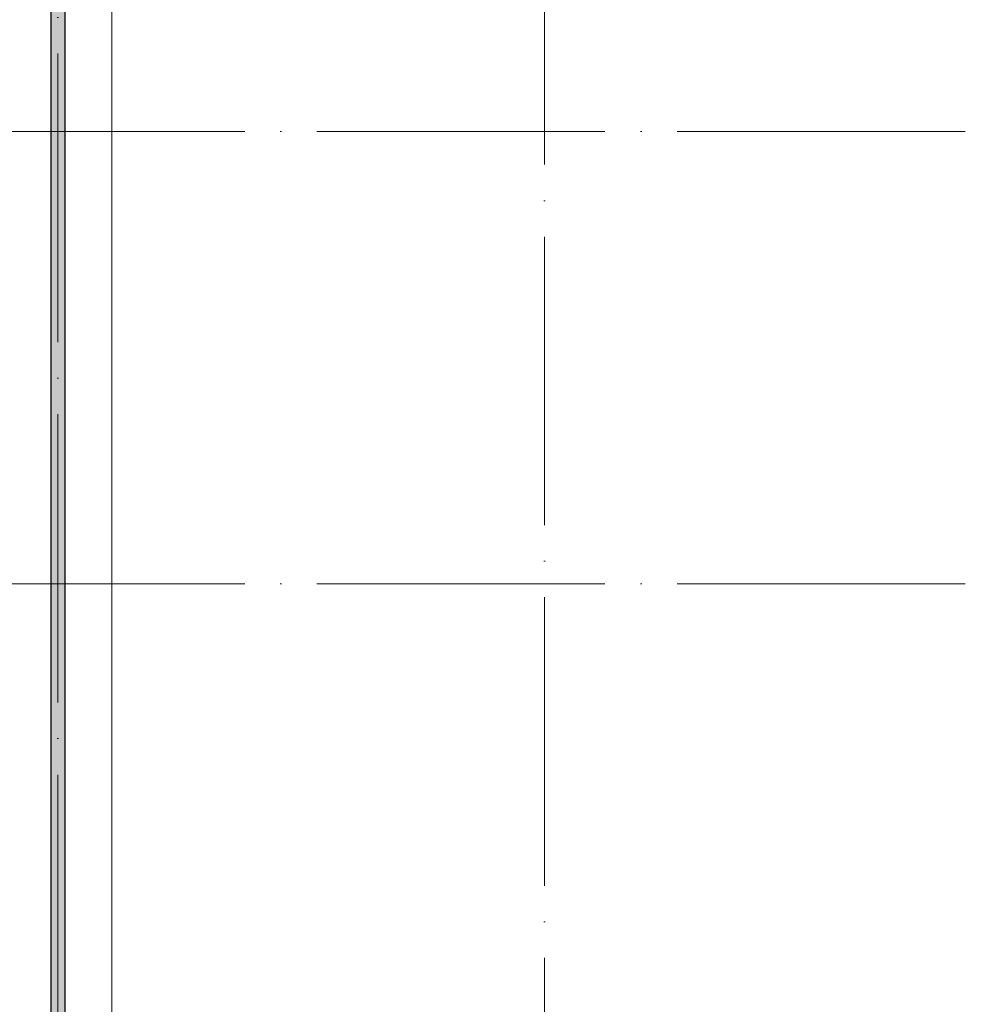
# Model space of a CAD drawing. Header units: millimetres. Extents: x -30540 to 143646, y -11730 to 123410.
# Tile 13 of 114: x 4604 to 17727, y 46945 to 60600. Entities that reach past the tile are written whole.
import ezdxf

# ---------------------------------------------------------------- set-up
doc = ezdxf.new("R2010")
doc.units = ezdxf.units.MM
doc.linetypes.add('ADSK_Линия сетки', pattern=[5000, 4000, -500, 0, -500])
for name, color, linetype, lineweight in [('A-FLOR-____-OTLN', 7, 'Continuous', 18), ('A-WALL-____-MCUT', 7, 'Continuous', 40), ('A-WALL-____-PATT', 7, 'Continuous', 40), ('S-GRID-____-OTLN', 7, 'Continuous', 9)]:
    doc.layers.add(name, color=color, linetype=linetype, lineweight=lineweight)

# ---------------------------------------------------------------- blocks, each defined once
blk = doc.blocks.new('Наметкина 10_РД_АР_К1_отсоединено_rvt-1-Кровля')
at = {"layer": 'A-WALL-____-PATT', "lineweight": 5, "true_color": 0xcccccc}
h = blk.add_hatch(dxfattribs=at)
h.set_pattern_fill('FP_1', color=254, style=0, pattern_type=2)
h.set_pattern_definition([(45, (0, 0), (-228.0985, 228.0985), []), (45, (228.1, 0), (-228.0985, 228.0985), [403.225, -80.645, 6.706, -73.939])])
h.paths.add_polyline_path([(5235, 43350), (5235, 93950), (5035, 93950), (5035, 43350)])
at = {"layer": 'A-FLOR-____-OTLN', "color": 254, "lineweight": 13, "true_color": 0xcccccc}
blk.add_line((5885, 44200), (5885, 94800), dxfattribs=at)
at = {"layer": 'A-WALL-____-MCUT', "color": 254, "lineweight": 30, "true_color": 0xcccccc}
for p, q in [((5035, 93950), (5035, 43350)), ((5235, 43550), (5235, 93950))]:
    blk.add_line(p, q, dxfattribs=at)

msp = doc.modelspace()

# ---------------------------------------------------------------- linework, layer by layer
at = {"layer": 'S-GRID-____-OTLN', "color": 253, "linetype": 'ADSK_Линия сетки', "true_color": 0xaaaaaa}
for p, q in [((5135.3, 26129.3), (5135.3, 98105.9)), ((11885.3, 23589.3), (11885.3, 98105.9)), ((17726.8, 59050), (-28904.3, 59050)), ((17726.8, 52775), (-28904.3, 52775))]:
    msp.add_line(p, q, dxfattribs=at)

# ---------------------------------------------------------------- block references
at = {"lineweight": 5}
msp.add_blockref('Наметкина 10_РД_АР_К1_отсоединено_rvt-1-Кровля', (0, 0), dxfattribs=at)

doc.saveas('drawing.dxf')
